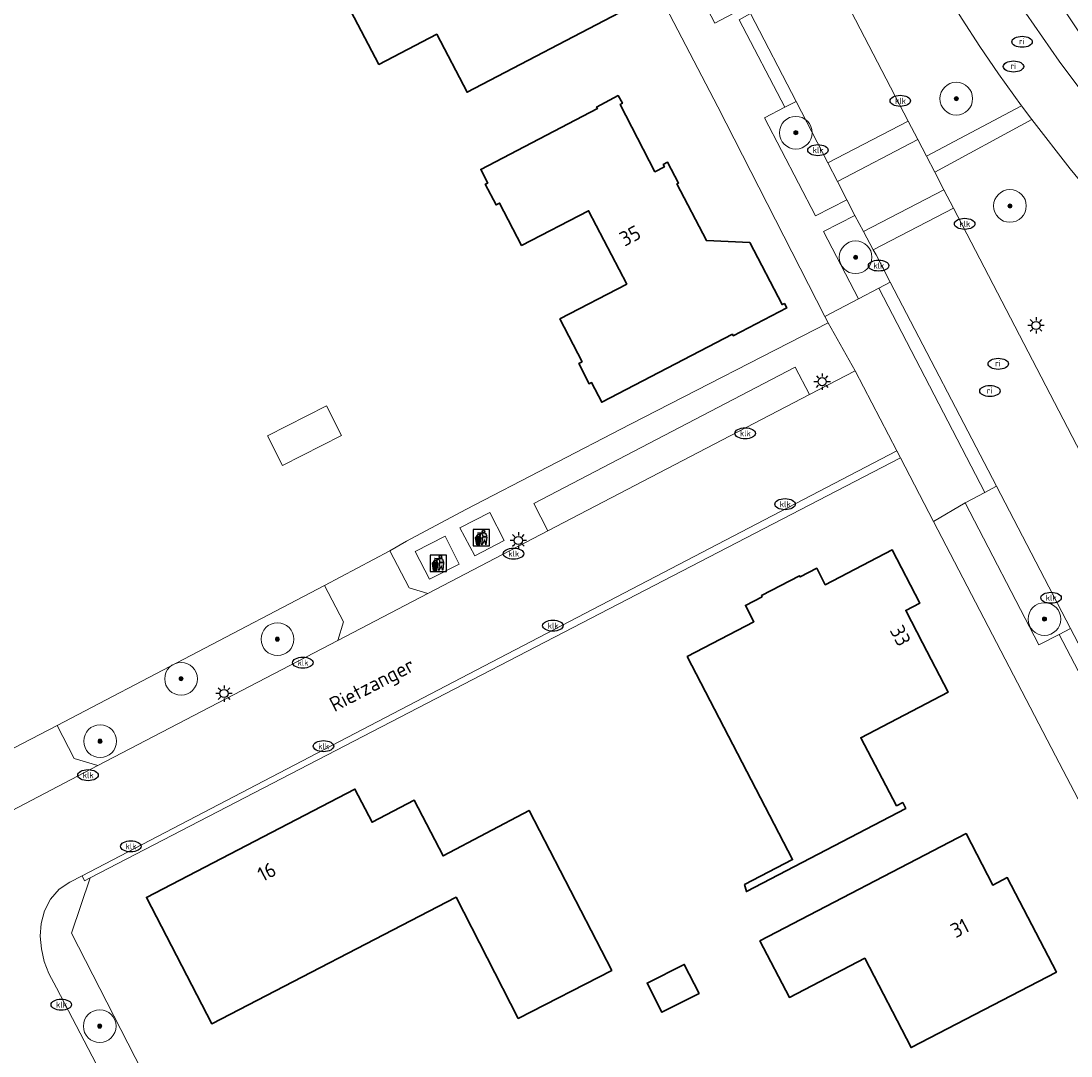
# Model space of a CAD drawing. Header units: metres. Extents: x 103671 to 105190, y 427150 to 429171.
# Tile 143 of 256: x 104458 to 104522, y 427655 to 427718. Entities that reach past the tile are written whole.
import ezdxf
from ezdxf.enums import TextEntityAlignment as Align

# ---------------------------------------------------------------- set-up
doc = ezdxf.new("R2010")
doc.units = ezdxf.units.M
for name, color, linetype, lineweight in [('B-WE-GR-BEPLANTING_CULTUUR_HEESTERS-GV', 253, 'Continuous', 18), ('B-WE-GR-BOOM-S', 253, 'Continuous', 25), ('B-WE-IE-AFVAL APART PLAATS-S', 253, 'Continuous', 25), ('B-WE-IE-MEUBILAIR-S', 253, 'Continuous', 25), ('B-WE-OG-BEBOUWING-GV', 253, 'Continuous', 35), ('B-WE-OG-BEBOUWING-T18', 7, 'Continuous', 18), ('B-WE-OG-BEBOUWING_OVERBOUWING-GV', 253, 'Continuous', 18), ('B-WE-OG-TERREIN_BEGROEID-GV', 253, 'Continuous', 18), ('B-WE-OG-TERREIN_ERF-GV', 253, 'Continuous', 18), ('B-WE-OG-TOPOGRAFIE-T18', 7, 'Continuous', 18), ('B-WE-VH-GESLOTENVERHARDING-GV', 253, 'Continuous', 18), ('B-WE-VH-GESLOTENVERHARDING_ASFALT-GV', 253, 'Continuous', 18), ('B-WE-VH-GESLOTENVERHARDING_BETON-GV', 253, 'Continuous', 18), ('B-WE-VH-ONVERHARD_ZAND-GV', 253, 'Continuous', 18), ('B-WE-VH-OPENVERHARDING-GV', 253, 'Continuous', 18), ('B-WE-VH-OPENVERHARDING_BETONSTRAATSTEEN-GV', 253, 'Continuous', 18), ('B-WE-VH-OPENVERHARDING_TEGEL-GV', 253, 'Continuous', 18)]:
    doc.layers.add(name, color=color, linetype=linetype, lineweight=lineweight)
doc.styles.add('NLCS-ISO', font='NLCS-ISO.ttf')
doc.styles.add('NLCS-ISO-M500-T18', font='NLCS-ISO.ttf', dxfattribs={"height": 0.9})

# ---------------------------------------------------------------- blocks, each defined once
blk = doc.blocks.new('SIE-AFVAL APART PLAATS-SO')
h = blk.add_hatch(color=256)
h.dxf.hatch_style = 1
h.paths.add_polyline_path([(-0.09, 0.07), (-1.76, 0.07, 0.819081), (-1.79, -0.09), (-1.4, -2.19, 0.36153), (-1.37, -2.21), (-0.47, -2.21, 0.36153), (-0.44, -2.19), (-0.05, -0.09, 0.819081)])
h.paths.add_polyline_path([(-0.16, -0.1), (-0.2, -0.33), (-0.49, -0.33), (-0.47, -0.1)], flags=16)
h.paths.add_polyline_path([(-0.55, -0.1), (-0.58, -0.33), (-0.87, -0.33), (-0.87, -0.1)], flags=16)
h.paths.add_polyline_path([(-0.22, -0.42), (-0.27, -0.73), (-0.53, -0.73), (-0.5, -0.42)], flags=16)
h.paths.add_polyline_path([(-0.58, -0.42), (-0.61, -0.73), (-0.87, -0.73), (-0.87, -0.42)], flags=16)
h.paths.add_polyline_path([(-0.95, -0.1), (-0.95, -0.33), (-1.27, -0.33), (-1.29, -0.1)], flags=16)
h.paths.add_polyline_path([(-0.95, -0.42), (-0.95, -0.73), (-1.23, -0.73), (-1.26, -0.42)], flags=16)
h.paths.add_polyline_path([(-0.29, -0.83), (-0.34, -1.09), (-0.56, -1.09), (-0.54, -0.83)], flags=16)
h.paths.add_polyline_path([(-0.62, -0.83), (-0.65, -1.09), (-0.87, -1.09), (-0.87, -0.83)], flags=16)
h.paths.add_polyline_path([(-0.95, -0.83), (-0.95, -1.09), (-1.2, -1.09), (-1.22, -0.83)], flags=16)
h.paths.add_polyline_path([(-1.35, -0.33), (-1.64, -0.33), (-1.69, -0.1), (-1.37, -0.1)], flags=16)
h.paths.add_polyline_path([(-1.34, -0.42), (-1.31, -0.73), (-1.57, -0.73), (-1.63, -0.42)], flags=16)
h.paths.add_polyline_path([(-0.36, -1.18), (-0.41, -1.44), (-0.6, -1.44), (-0.57, -1.18)], flags=16)
h.paths.add_polyline_path([(-0.65, -1.18), (-0.68, -1.44), (-0.87, -1.44), (-0.87, -1.18)], flags=16)
h.paths.add_polyline_path([(-1.3, -0.83), (-1.28, -1.09), (-1.5, -1.09), (-1.55, -0.83)], flags=16)
h.paths.add_polyline_path([(-0.95, -1.18), (-0.95, -1.44), (-1.17, -1.44), (-1.19, -1.18)], flags=16)
h.paths.add_polyline_path([(-0.42, -1.53), (-0.47, -1.79), (-0.63, -1.79), (-0.6, -1.53)], flags=16)
h.paths.add_polyline_path([(-1.27, -1.18), (-1.25, -1.44), (-1.44, -1.44), (-1.49, -1.18)], flags=16)
h.paths.add_polyline_path([(-0.69, -1.53), (-0.71, -1.79), (-0.87, -1.79), (-0.87, -1.53)], flags=16)
h.paths.add_polyline_path([(-0.95, -1.53), (-0.95, -1.79), (-1.13, -1.79), (-1.16, -1.53)], flags=16)
h.paths.add_polyline_path([(-1.24, -1.53), (-1.22, -1.79), (-1.37, -1.79), (-1.42, -1.53)], flags=16)
h.paths.add_polyline_path([(-0.49, -1.89), (-0.53, -2.13), (-0.66, -2.13), (-0.64, -1.89)], flags=16)
h.paths.add_polyline_path([(-0.72, -1.89), (-0.74, -2.13), (-0.87, -2.13), (-0.87, -1.89)], flags=16)
h.paths.add_polyline_path([(-0.95, -1.89), (-0.95, -2.13), (-1.1, -2.13), (-1.12, -1.89)], flags=16)
h.paths.add_polyline_path([(-1.21, -1.89), (-1.18, -2.13), (-1.31, -2.13), (-1.35, -1.89)], flags=16)
h.paths.add_polyline_path([(-0.19, 0.78, -0.01173), (-0.3, 0.78, -0.148797), (-0.42, 1.03, -0.136076), (-0.69, 0.87), (-0.78, 0.85, -0.038293), (-1.14, 0.96), (-1.19, 0.81, -0.243822), (-1.56, 0.45, 0.344326), (-1, 0.22, -0.139345), (-0.6, 0.22, 0.618436), (-0.56, 0.27, -0.441494), (-0.47, 0.44, 0.309048)])
h.paths.add_polyline_path([(-0.49, 0.51, 0.351556), (-0.64, 0.31, 0.121061), (-1.02, 0.29, -0.288745), (-1.45, 0.42, 0.203599), (-1.12, 0.79), (-1.09, 0.87, 0.083075), (-0.28, 0.71, -0.242261)], flags=16)
h.paths.add_polyline_path([(-0.4, 0.79, -0.023345), (-0.63, 0.82, 0.07081), (-0.46, 0.9, 0.059965)], flags=16)
h.paths.add_polyline_path([(1.12, 1.48), (-1.07, 1.48, 0.860559), (-1.08, 1.42), (0.29, 1, -0.146703), (0.53, 0.28, 0.421968), (0.56, 0.25), (1.6, 0.31, 0.450293), (1.63, 0.34, 0.122241)])
h.paths.add_polyline_path([(0.26, 1.93, 1), (1.07, 1.93, 1)])
h.paths.add_polyline_path([(1.65, 0.15, 0.429303), (1.62, 0.18), (0.55, 0.23, 0.38429), (0.51, 0.2), (0.16, -2.16, 0.83726), (0.22, -2.18), (0.99, -0.78, -0.688204), (1.05, -0.78), (1.36, -2.14, 0.84934), (1.42, -2.14)])
for p, q in [((-0.09, 0.07), (-1.76, 0.07)), ((-1.4, -2.19), (-1.79, -0.09)), ((-1.37, -0.1), (-1.69, -0.1)), ((-1.64, -0.33), (-1.69, -0.1)), ((-1.64, -0.33), (-1.35, -0.33)), ((-1.63, -0.42), (-1.34, -0.42)), ((-1.57, -0.73), (-1.63, -0.42)), ((-1.57, -0.73), (-1.31, -0.73)), ((-1.55, -0.83), (-1.3, -0.83)), ((-1.5, -1.09), (-1.55, -0.83)), ((-1.5, -1.09), (-1.28, -1.09)), ((-1.49, -1.18), (-1.27, -1.18)), ((-1.44, -1.44), (-1.49, -1.18)), ((-1.44, -1.44), (-1.25, -1.44)), ((-1.42, -1.53), (-1.24, -1.53)), ((-1.37, -1.79), (-1.42, -1.53)), ((-1.37, -1.79), (-1.22, -1.79)), ((-1.37, -2.21), (-0.47, -2.21)), ((-1.31, -2.13), (-1.35, -1.89)), ((-1.35, -1.89), (-1.21, -1.89)), ((-1.31, -2.13), (-1.18, -2.13)), ((-0.95, -0.1), (-1.29, -0.1)), ((-1.27, -0.33), (-0.95, -0.33)), ((-1.26, -0.42), (-0.95, -0.42)), ((-1.23, -0.73), (-0.95, -0.73)), ((-1.22, -0.83), (-0.95, -0.83)), ((-1.2, -1.09), (-0.95, -1.09)), ((-1.19, -1.18), (-0.95, -1.18)), ((-1.17, -1.44), (-0.95, -1.44)), ((-1.16, -1.53), (-0.95, -1.53)), ((-1.13, -1.79), (-0.95, -1.79)), ((-1.12, -1.89), (-0.95, -1.89)), ((-1.1, -2.13), (-0.95, -2.13)), ((-0.95, -0.1), (-0.95, -0.33)), ((-0.95, -0.42), (-0.95, -0.73)), ((-0.95, -0.83), (-0.95, -1.09)), ((-0.95, -1.18), (-0.95, -1.44)), ((-0.95, -1.53), (-0.95, -1.79)), ((-0.95, -1.89), (-0.95, -2.13)), ((-0.87, -0.1), (-0.87, -0.33)), ((-0.55, -0.1), (-0.87, -0.1)), ((-0.87, -0.33), (-0.58, -0.33)), ((-0.87, -0.42), (-0.87, -0.73)), ((-0.87, -0.42), (-0.58, -0.42)), ((-0.87, -0.73), (-0.61, -0.73)), ((-0.87, -0.83), (-0.62, -0.83)), ((-0.87, -0.83), (-0.87, -1.09)), ((-0.87, -1.09), (-0.65, -1.09)), ((-0.87, -1.18), (-0.65, -1.18)), ((-0.87, -1.18), (-0.87, -1.44)), ((-0.87, -1.44), (-0.68, -1.44)), ((-0.87, -1.53), (-0.69, -1.53)), ((-0.87, -1.53), (-0.87, -1.79)), ((-0.87, -1.79), (-0.71, -1.79)), ((-0.87, -1.89), (-0.87, -2.13)), ((-0.87, -1.89), (-0.72, -1.89)), ((-0.87, -2.13), (-0.74, -2.13)), ((-0.66, -2.13), (-0.53, -2.13)), ((-0.64, -1.89), (-0.49, -1.89)), ((-0.63, -1.79), (-0.47, -1.79)), ((-0.6, -1.44), (-0.41, -1.44)), ((-0.6, -1.53), (-0.42, -1.53)), ((-0.57, -1.18), (-0.36, -1.18)), ((-0.56, -1.09), (-0.34, -1.09)), ((-0.54, -0.83), (-0.29, -0.83)), ((-0.53, -0.73), (-0.27, -0.73)), ((-0.53, -2.13), (-0.49, -1.89)), ((-0.5, -0.42), (-0.22, -0.42)), ((-0.49, -0.33), (-0.2, -0.33)), ((-0.16, -0.1), (-0.47, -0.1)), ((-0.47, -1.79), (-0.42, -1.53)), ((-0.44, -2.19), (-0.05, -0.09)), ((-0.41, -1.44), (-0.36, -1.18)), ((-0.34, -1.09), (-0.29, -0.83)), ((-0.27, -0.73), (-0.22, -0.42)), ((-0.2, -0.33), (-0.16, -0.1))]:
    blk.add_line(p, q)
blk.add_lwpolyline([(-2.5, -2.51), (2.5, -2.51), (2.5, 2.49), (-2.5, 2.49)], close=True)
for points in [[(-0.78, 0.85, -0.038293), (-1.14, 0.96), (-1.19, 0.81, -0.243822), (-1.56, 0.45, 0.344326), (-1, 0.22, -0.139345), (-0.6, 0.22, 0.618436), (-0.56, 0.27, -0.441494), (-0.47, 0.44, 0.309048), (-0.19, 0.78, -0.01173), (-0.3, 0.78, -0.01173)], [(-0.78, 0.85), (-0.69, 0.87, 0.136076), (-0.42, 1.03, 0.156405), (-0.29, 0.77)], [(-0.78, 0.85), (-0.69, 0.87, 0.136076), (-0.42, 1.03, 0.148797), (-0.3, 0.78, 0.148797)], [(-0.63, 0.82, 0.07081), (-0.46, 0.9, 0.059965), (-0.4, 0.79, 0.059965)], [(-0.4, 0.79, -0.023345), (-0.63, 0.82)]]:
    blk.add_lwpolyline(points, format="xyb")
for points in [[(-1.09, 0.87), (-1.12, 0.79, -0.203599), (-1.45, 0.42, 0.288745), (-1.02, 0.29, -0.121061), (-0.64, 0.31, -0.351556), (-0.49, 0.51, 0.242261), (-0.28, 0.71, -0.083075)], [(-1.07, 1.48), (1.12, 1.48, -0.122241), (1.63, 0.34, -0.450293), (1.6, 0.31), (0.56, 0.25, -0.421968), (0.53, 0.28, 0.146703), (0.29, 1), (-1.08, 1.42, -0.860559)], [(0.55, 0.23), (1.62, 0.18, -0.429303), (1.65, 0.15), (1.42, -2.14, -0.84934), (1.36, -2.14), (1.05, -0.78, 0.688204), (0.99, -0.78), (0.22, -2.18, -0.83726), (0.16, -2.16), (0.51, 0.2, -0.38429)]]:
    blk.add_lwpolyline(points, format="xyb", close=True)
for points in [[(-1.35, -0.33), (-1.37, -0.1)], [(-1.31, -0.73), (-1.34, -0.42)], [(-1.28, -1.09), (-1.3, -0.83)], [(-1.27, -0.33), (-1.29, -0.1)], [(-1.25, -1.44), (-1.27, -1.18)], [(-1.23, -0.73), (-1.26, -0.42)], [(-1.22, -1.79), (-1.24, -1.53)], [(-1.2, -1.09), (-1.22, -0.83)], [(-1.18, -2.13), (-1.21, -1.89)], [(-1.17, -1.44), (-1.19, -1.18)], [(-1.18, -2.22), (-1.18, -2.21)], [(-1.13, -1.79), (-1.16, -1.53)], [(-1.1, -2.13), (-1.12, -1.89)], [(-0.74, -2.13), (-0.72, -1.89)], [(-0.71, -1.79), (-0.69, -1.53)], [(-0.68, -1.44), (-0.65, -1.18)], [(-0.66, -2.13), (-0.64, -1.89)], [(-0.65, -1.09), (-0.62, -0.83)], [(-0.63, -1.79), (-0.6, -1.53)], [(-0.61, -0.73), (-0.58, -0.42)], [(-0.6, -1.44), (-0.57, -1.18)], [(-0.58, -0.33), (-0.55, -0.1)], [(-0.56, -1.09), (-0.54, -0.83)], [(-0.53, -0.73), (-0.5, -0.42)], [(-0.49, -0.33), (-0.47, -0.1)]]:
    blk.add_lwpolyline(points)
blk.add_circle((0.66, 1.93), 0.401)
for centre, radius, start, end in [((-1.76, -0.01), 0.0869, 90, 247.281), ((-0.09, -0.01), 0.0869, 292.719, 90), ((-1.37, -2.18), 0.0318, 190.4943, 270), ((-0.47, -2.18), 0.0318, 270, 349.5057)]:
    blk.add_arc(centre, radius, start, end)
blk = doc.blocks.new('SIE-MEUBILAIR_PAAL_LICHTMAST-SO')
for points in [[(-0.62, 0), (-1, 0)], [(-0.71, 0.71), (-0.44, 0.44)], [(0, 1), (0, 0.62)], [(0.44, 0.44), (0.71, 0.71)], [(1, 0), (0.62, 0)], [(-0.71, -0.71), (-0.44, -0.44)], [(0, -0.62), (0, -1)], [(0.44, -0.44), (0.71, -0.71)]]:
    blk.add_lwpolyline(points)
blk.add_circle((0, 0), 0.5)
blk = doc.blocks.new('SIE-MEUBILAIR_PUT_RIOOLPUT-SO')
blk.add_ellipse((0, 0), major_axis=(1.25, 0), ratio=0.54)
at = {"style": 'NLCS-ISO'}
blk.add_text('ri', height=0.75, dxfattribs=at).set_placement((-0.04, 0.07), align=Align.MIDDLE_CENTER)
blk = doc.blocks.new('SIE-MEUBILAIR_PUT_KOLK-SO')
blk.add_ellipse((0, 0), major_axis=(1.25, 0), ratio=0.54)
at = {"style": 'NLCS-ISO'}
blk.add_text('klk', height=0.75, dxfattribs=at).set_placement((0.03, 0), align=Align.MIDDLE_CENTER)
blk = doc.blocks.new('SGR-BOOM_GBKN-SO')
at = {"linetype": 'ByBlock', "lineweight": 18}
h = blk.add_hatch(color=0, dxfattribs=at)
h.dxf.hatch_style = 1
edge = h.paths.add_edge_path()
edge.add_arc((0, 0), 0.25, 0, 360)
at = {"color": 0, "linetype": 'ByBlock', "lineweight": 18}
for radius in [2, 0.25]:
    blk.add_circle((0, 0), radius, dxfattribs=at)
at = {"color": 0, "linetype": 'ByBlock', "lineweight": 18, "style": 'NLCS-ISO'}
blk.add_attdef('SOORT', (2.5, 0), '', height=1.5, dxfattribs=at)

msp = doc.modelspace()

# ---------------------------------------------------------------- linework, layer by layer
at = {"layer": 'B-WE-GR-BEPLANTING_CULTUUR_HEESTERS-GV', "flags": 128}
for points in [[(104508.508, 427707.564), (104507.93, 427708.672), (104507.351, 427709.815), (104505.417, 427713.574), (104504.713, 427713.212), (104503.465, 427712.571), (104506.588, 427706.576)], [(104510.122, 427704.516), (104509.52, 427705.626), (104508.993, 427706.609), (104507.072, 427705.622), (104509.208, 427701.508), (104510.457, 427702.165), (104511.159, 427702.534), (104510.291, 427704.2)], [(104516.931, 427689.692), (104515.728, 427689.054), (104520.242, 427680.368), (104521.479, 427681.018), (104522.175, 427681.384), (104517.649, 427690.073)], [(104462.735, 427673), (104477.413, 427680.652), (104477.751, 427681.774), (104476.595, 427683.993), (104460.253, 427675.445), (104461.299, 427673.444)], [(104462.269, 427666.142), (104461.932, 427665.968), (104461.778, 427666.271), (104461.027, 427665.888), (104460.385, 427665.443), (104459.858, 427664.835), (104459.492, 427664.133), (104459.286, 427663.363), (104459.227, 427662.586), (104459.299, 427661.806), (104459.465, 427661.032), (104459.76, 427660.31), (104460.225, 427659.422), (104468.202, 427644.126), (104469.514, 427643.66), (104470.615, 427644.241), (104461.142, 427662.763)]]:
    msp.add_lwpolyline(points, close=True, dxfattribs=at)
at = {"layer": 'B-WE-OG-BEBOUWING-GV', "flags": 128}
for points in [[(104491.821, 427725.434), (104483.841, 427721.28), (104482.217, 427724.38), (104476.902, 427721.597), (104479.918, 427715.837), (104483.455, 427717.673), (104485.308, 427714.128), (104495.056, 427719.222)], [(104492.339, 427697.666), (104492.125, 427697.555), (104492.762, 427696.321), (104492.906, 427696.395), (104493.527, 427695.2), (104501.512, 427699.352), (104501.563, 427699.255), (104504.83, 427700.96), (104504.687, 427701.227), (104504.55, 427701.16), (104502.577, 427704.944), (104499.93, 427705.072), (104498.123, 427708.534), (104498.222, 427708.586), (104497.553, 427709.86), (104497.289, 427709.718), (104497.363, 427709.58), (104496.783, 427709.279), (104494.648, 427713.374), (104494.798, 427713.457), (104494.533, 427713.929), (104493.212, 427713.23), (104493.263, 427713.133), (104486.134, 427709.419), (104486.566, 427708.587), (104486.418, 427708.51), (104487.076, 427707.249), (104487.289, 427707.36), (104488.635, 427704.771), (104492.723, 427706.897), (104495.055, 427702.413), (104490.974, 427700.29)], [(104498.74, 427679.659), (104505.19, 427667.256), (104502.253, 427665.729), (104502.367, 427665.3), (104512.107, 427670.39), (104511.922, 427670.745), (104511.547, 427670.549), (104509.357, 427674.701), (104514.7, 427677.494), (104513.134, 427680.509), (104512.109, 427682.482), (104512.965, 427682.931), (104511.276, 427686.178), (104507.186, 427684.051), (104506.665, 427685.054), (104505.645, 427684.523), (104505.608, 427684.594), (104503.292, 427683.39), (104503.329, 427683.319), (104502.309, 427682.788), (104502.83, 427681.786)], [(104484.639, 427664.955), (104488.431, 427657.56), (104494.139, 427660.487), (104489.087, 427670.258), (104483.837, 427667.488), (104482.073, 427670.883), (104479.499, 427669.545), (104478.448, 427671.569), (104465.71, 427664.948), (104469.702, 427657.23)], [(104503.194, 427662.304), (104504.997, 427658.835), (104509.603, 427661.228), (104512.434, 427655.779), (104521.307, 427660.39), (104518.31, 427666.158), (104517.423, 427665.697), (104515.786, 427668.847)], [(104499.489, 427659.085), (104498.567, 427660.86), (104496.303, 427659.714), (104497.205, 427657.93)]]:
    msp.add_lwpolyline(points, close=True, dxfattribs=at)
at = {"layer": 'B-WE-OG-BEBOUWING_OVERBOUWING-GV', "flags": 128}
msp.add_lwpolyline([(104476.713, 427694.978), (104473.107, 427693.151), (104474.025, 427691.341), (104477.63, 427693.168)], close=True, dxfattribs=at)
at = {"layer": 'B-WE-OG-TERREIN_BEGROEID-GV', "flags": 128}
for points in [[(104519.182, 427713.307), (104517.762, 427715.248), (104516.627, 427716.924), (104515.544, 427718.599), (104513.637, 427721.679), (104511.91, 427724.504), (104510.328, 427727.136), (104507.783, 427731.437), (104505.208, 427735.876), (104504.35, 427737.337), (104502.747, 427732.284), (104502.086, 427731.931), (104512.254, 427712.37), (104512.836, 427711.251), (104513.369, 427710.225)], [(104519.807, 427712.459), (104513.874, 427709.254), (104514.434, 427708.176), (104515.022, 427707.045), (104522.801, 427692.081), (104523.418, 427692.402), (104526.243, 427693.846), (104527.603, 427691.183), (104533.774, 427694.415), (104535.272, 427695.485), (104534.216, 427696.503), (104532.065, 427698.569), (104529.926, 427700.679), (104528.506, 427702.097), (104527.163, 427703.564), (104525.817, 427705.07), (104524.502, 427706.574), (104522.14, 427709.456)]]:
    msp.add_lwpolyline(points, close=True, dxfattribs=at)
at = {"layer": 'B-WE-OG-TERREIN_ERF-GV', "flags": 128}
for points in [[(104485.23, 427688.64), (104495.288, 427693.855), (104507.366, 427700.051), (104507.169, 427700.436), (104500.623, 427713.245), (104491.851, 427730.076), (104484.502, 427744.187), (104475.033, 427762.391), (104449.293, 427743.23), (104430.624, 427729.354), (104413.537, 427716.694), (104402.697, 427708.688), (104391.523, 427700.387), (104422.027, 427655.509), (104434.704, 427662.109), (104441.555, 427665.676), (104449.294, 427669.711), (104450.408, 427670.313), (104456.005, 427673.254), (104460.253, 427675.445), (104476.595, 427683.993), (104480.575, 427686.122), (104481.598, 427686.72)], [(104483.841, 427721.28), (104491.821, 427725.434), (104495.056, 427719.222), (104485.308, 427714.128), (104483.455, 427717.673), (104479.918, 427715.837), (104476.902, 427721.597), (104482.217, 427724.38)], [(104504.83, 427700.96), (104501.563, 427699.255), (104501.512, 427699.352), (104493.527, 427695.2), (104492.906, 427696.395), (104492.762, 427696.321), (104492.125, 427697.555), (104492.339, 427697.666), (104490.974, 427700.29), (104495.055, 427702.413), (104492.723, 427706.897), (104488.635, 427704.771), (104487.289, 427707.36), (104487.076, 427707.249), (104486.418, 427708.51), (104486.566, 427708.587), (104486.134, 427709.419), (104493.263, 427713.133), (104493.212, 427713.23), (104494.533, 427713.929), (104494.798, 427713.457), (104494.648, 427713.374), (104496.783, 427709.279), (104497.363, 427709.58), (104497.289, 427709.718), (104497.553, 427709.86), (104498.222, 427708.586), (104498.123, 427708.534), (104499.93, 427705.072), (104502.577, 427704.944), (104504.55, 427701.16), (104504.687, 427701.227)], [(104476.713, 427694.978), (104477.63, 427693.168), (104474.025, 427691.341), (104473.107, 427693.151)]]:
    msp.add_lwpolyline(points, close=True, dxfattribs=at)
at = {"layer": 'B-WE-VH-GESLOTENVERHARDING-GV', "flags": 128}
for points in [[(104505.417, 427713.574), (104502.62, 427718.944), (104501.917, 427718.559), (104504.713, 427713.212)], [(104507.93, 427708.672), (104512.836, 427711.251), (104512.254, 427712.37), (104507.351, 427709.815)], [(104509.52, 427705.626), (104510.122, 427704.516), (104515.022, 427707.045), (104514.434, 427708.176)], [(104517.649, 427690.073), (104511.159, 427702.534), (104510.457, 427702.165), (104516.931, 427689.692)], [(104511.559, 427692.225), (104511.778, 427691.794), (104513.8, 427687.915), (104515.728, 427689.054), (104516.931, 427689.692), (104510.457, 427702.165), (104509.208, 427701.508), (104507.169, 427700.436), (104507.366, 427700.051), (104509.01, 427697.12)], [(104495.288, 427693.855), (104485.23, 427688.64), (104481.598, 427686.72), (104480.575, 427686.122), (104481.762, 427683.85), (104482.913, 427683.516), (104490.247, 427687.339), (104489.382, 427689.013), (104505.35, 427697.332), (104506.226, 427695.669), (104509.01, 427697.12), (104507.366, 427700.051)], [(104511.778, 427691.794), (104511.559, 427692.225), (104485.852, 427678.828), (104461.778, 427666.271), (104461.932, 427665.968), (104462.269, 427666.142)], [(104486.697, 427688.464), (104487.564, 427686.755), (104485.768, 427685.814), (104484.867, 427687.533)], [(104482.127, 427686.086), (104483.958, 427687.02), (104484.823, 427685.311), (104483.016, 427684.392)], [(104524.957, 427676.042), (104522.175, 427681.384), (104521.479, 427681.018), (104524.26, 427675.668)]]:
    msp.add_lwpolyline(points, close=True, dxfattribs=at)
msp.add_lwpolyline([(104524.26, 427675.668), (104521.479, 427681.018), (104520.242, 427680.368), (104515.728, 427689.054), (104513.8, 427687.915), (104521.263, 427673.595), (104527.918, 427660.869)], dxfattribs=at)
at = {"layer": 'B-WE-VH-GESLOTENVERHARDING_ASFALT-GV', "flags": 128}
msp.add_lwpolyline([(104502.62, 427718.944), (104505.417, 427713.574), (104507.351, 427709.815), (104512.254, 427712.37), (104502.086, 427731.931)], dxfattribs=at)
at = {"layer": 'B-WE-VH-GESLOTENVERHARDING_BETON-GV', "flags": 128}
for points in [[(104484.867, 427687.533), (104485.768, 427685.814), (104487.564, 427686.755), (104486.697, 427688.464)], [(104484.823, 427685.311), (104483.958, 427687.02), (104482.127, 427686.086), (104483.016, 427684.392)]]:
    msp.add_lwpolyline(points, close=True, dxfattribs=at)
at = {"layer": 'B-WE-VH-ONVERHARD_ZAND-GV', "flags": 128}
msp.add_lwpolyline([(104527.918, 427660.869), (104521.263, 427673.595), (104513.8, 427687.915), (104511.778, 427691.794), (104462.269, 427666.142), (104461.142, 427662.763), (104470.615, 427644.241), (104473.046, 427639.604), (104475.405, 427635.064), (104476.312, 427633.311), (104478.575, 427628.971), (104483.587, 427619.347), (104485.901, 427614.917), (104486.798, 427613.147), (104489.143, 427608.696), (104494.144, 427599.09), (104496.433, 427594.696), (104497.362, 427592.94), (104499.667, 427588.491), (104505.626, 427577.085), (104511.752, 427565.48), (104515.344, 427564.513), (104558.451, 427586.884)], dxfattribs=at)
for points in [[(104502.253, 427665.729), (104505.19, 427667.256), (104498.74, 427679.659), (104502.83, 427681.786), (104502.309, 427682.788), (104503.329, 427683.319), (104503.292, 427683.39), (104505.608, 427684.594), (104505.645, 427684.523), (104506.665, 427685.054), (104507.186, 427684.051), (104511.276, 427686.178), (104512.965, 427682.931), (104512.109, 427682.482), (104513.134, 427680.509), (104514.7, 427677.494), (104509.357, 427674.701), (104511.547, 427670.549), (104511.922, 427670.745), (104512.107, 427670.39), (104502.367, 427665.3)], [(104484.639, 427664.955), (104469.702, 427657.23), (104465.71, 427664.948), (104478.448, 427671.569), (104479.499, 427669.545), (104482.073, 427670.883), (104483.837, 427667.488), (104489.087, 427670.258), (104494.139, 427660.487), (104488.431, 427657.56)], [(104515.786, 427668.847), (104517.423, 427665.697), (104518.31, 427666.158), (104521.307, 427660.39), (104512.434, 427655.779), (104509.603, 427661.228), (104504.997, 427658.835), (104503.194, 427662.304)], [(104496.303, 427659.714), (104498.567, 427660.86), (104499.489, 427659.085), (104497.205, 427657.93)]]:
    msp.add_lwpolyline(points, close=True, dxfattribs=at)
at = {"layer": 'B-WE-VH-OPENVERHARDING-GV', "flags": 128}
for points in [[(104513.874, 427709.254), (104513.369, 427710.225), (104512.836, 427711.251), (104507.93, 427708.672), (104508.508, 427707.564), (104508.993, 427706.609), (104509.52, 427705.626), (104514.434, 427708.176)], [(104480.575, 427686.122), (104476.595, 427683.993), (104477.751, 427681.774), (104477.413, 427680.652), (104482.913, 427683.516), (104481.762, 427683.85)], [(104456.005, 427673.254), (104457.075, 427671.231), (104456.625, 427669.816), (104462.735, 427673), (104461.299, 427673.444), (104460.253, 427675.445)]]:
    msp.add_lwpolyline(points, close=True, dxfattribs=at)
msp.add_lwpolyline([(104522.801, 427692.081), (104515.022, 427707.045), (104510.122, 427704.516), (104510.291, 427704.2), (104511.159, 427702.534), (104517.649, 427690.073), (104522.175, 427681.384), (104524.957, 427676.042)], dxfattribs=at)
at = {"layer": 'B-WE-VH-OPENVERHARDING_BETONSTRAATSTEEN-GV', "flags": 128}
for points in [[(104499.372, 427725.158), (104499.443, 427724.887), (104499.359, 427724.616), (104499.206, 427724.468), (104497.664, 427723.666), (104500.442, 427718.352), (104501.943, 427719.139), (104502.149, 427719.19), (104502.415, 427719.138), (104502.62, 427718.944)], [(104524.259, 427715.439), (104518.211, 427724.54), (104517.865, 427724.322), (104515.798, 427724.841), (104518.032, 427721.209), (104519.431, 427718.956), (104521.487, 427716.029), (104522.857, 427714.172), (104523.649, 427713.16), (104523.924, 427715.191)], [(104513.874, 427709.254), (104519.807, 427712.459), (104519.183, 427713.306), (104519.182, 427713.307), (104513.369, 427710.225)]]:
    msp.add_lwpolyline(points, close=True, dxfattribs=at)
for points in [[(104515.544, 427718.599), (104516.627, 427716.924), (104517.762, 427715.248), (104519.182, 427713.307), (104519.183, 427713.306), (104519.807, 427712.459), (104522.14, 427709.456), (104524.502, 427706.574)], [(104522.857, 427714.172), (104521.487, 427716.029), (104519.431, 427718.956)], [(104468.202, 427644.126), (104460.225, 427659.422), (104459.76, 427660.31), (104459.465, 427661.032), (104459.299, 427661.806), (104459.227, 427662.586), (104459.286, 427663.363), (104459.492, 427664.133), (104459.858, 427664.835), (104460.385, 427665.443), (104461.027, 427665.888), (104461.778, 427666.271), (104485.852, 427678.828), (104511.559, 427692.225), (104509.01, 427697.12), (104506.226, 427695.669), (104490.247, 427687.339), (104482.913, 427683.516), (104477.413, 427680.652), (104462.735, 427673), (104456.625, 427669.816)]]:
    msp.add_lwpolyline(points, dxfattribs=at)
at = {"layer": 'B-WE-VH-OPENVERHARDING_TEGEL-GV', "flags": 128}
for points in [[(104491.851, 427730.076), (104500.623, 427713.245), (104507.169, 427700.436), (104509.208, 427701.508), (104507.072, 427705.622), (104508.993, 427706.609), (104508.508, 427707.564), (104506.588, 427706.576), (104503.465, 427712.571), (104504.713, 427713.212), (104501.917, 427718.559)], [(104501.943, 427719.139), (104500.442, 427718.352), (104497.664, 427723.666)]]:
    msp.add_lwpolyline(points, dxfattribs=at)
msp.add_lwpolyline([(104506.226, 427695.669), (104505.35, 427697.332), (104489.382, 427689.013), (104490.247, 427687.339)], close=True, dxfattribs=at)

# ---------------------------------------------------------------- block references
at = {"layer": 'B-WE-GR-BOOM-S', "xscale": 0.5, "yscale": 0.5, "zscale": 0.5}
for p in [(104515.192, 427713.741), (104505.388, 427711.661), (104518.469, 427707.187), (104509.041, 427704.053), (104520.579, 427681.951), (104473.717, 427680.722), (104467.829, 427678.305), (104462.882, 427674.49), (104462.86, 427657.086)]:
    msp.add_blockref('SGR-BOOM_GBKN-SO', p, dxfattribs=at)
at = {"layer": 'B-WE-IE-AFVAL APART PLAATS-S', "xscale": 0.2, "yscale": 0.2, "zscale": 0.2}
for p in [(104486.173, 427686.929), (104483.539, 427685.363)]:
    msp.add_blockref('SIE-AFVAL APART PLAATS-SO', p, dxfattribs=at)
at = {"layer": 'B-WE-IE-MEUBILAIR-S', "xscale": 0.5, "yscale": 0.5, "zscale": 0.5}
for name, p in [('SIE-MEUBILAIR_PUT_RIOOLPUT-SO', (104519.212, 427717.215)), ('SIE-MEUBILAIR_PUT_RIOOLPUT-SO', (104518.686, 427715.706)), ('SIE-MEUBILAIR_PUT_KOLK-SO', (104511.768, 427713.607)), ('SIE-MEUBILAIR_PUT_KOLK-SO', (104506.738, 427710.595)), ('SIE-MEUBILAIR_PUT_KOLK-SO', (104515.703, 427706.093)), ('SIE-MEUBILAIR_PUT_KOLK-SO', (104510.447, 427703.544)), ('SIE-MEUBILAIR_PAAL_LICHTMAST-SO', (104520.067, 427699.887)), ('SIE-MEUBILAIR_PUT_RIOOLPUT-SO', (104517.757, 427697.544)), ('SIE-MEUBILAIR_PAAL_LICHTMAST-SO', (104506.998, 427696.45)), ('SIE-MEUBILAIR_PUT_RIOOLPUT-SO', (104517.248, 427695.879)), ('SIE-MEUBILAIR_PUT_KOLK-SO', (104502.292, 427693.297)), ('SIE-MEUBILAIR_PUT_KOLK-SO', (104504.73, 427688.969)), ('SIE-MEUBILAIR_PAAL_LICHTMAST-SO', (104488.44, 427686.753)), ('SIE-MEUBILAIR_PUT_KOLK-SO', (104488.142, 427685.943)), ('SIE-MEUBILAIR_PUT_KOLK-SO', (104520.981, 427683.252)), ('SIE-MEUBILAIR_PUT_KOLK-SO', (104490.546, 427681.544)), ('SIE-MEUBILAIR_PUT_KOLK-SO', (104475.266, 427679.284)), ('SIE-MEUBILAIR_PAAL_LICHTMAST-SO', (104470.457, 427677.403)), ('SIE-MEUBILAIR_PUT_KOLK-SO', (104476.528, 427674.189)), ('SIE-MEUBILAIR_PUT_KOLK-SO', (104462.144, 427672.416)), ('SIE-MEUBILAIR_PUT_KOLK-SO', (104464.758, 427668.07)), ('SIE-MEUBILAIR_PUT_KOLK-SO', (104460.509, 427658.396))]:
    msp.add_blockref(name, p, dxfattribs=at)

# ---------------------------------------------------------------- texts
at = {"layer": 'B-WE-OG-BEBOUWING-T18', "style": 'NLCS-ISO-M500-T18'}
for s, rotation, p in [('35', 27.6, (104495.262, 427705.371)), ('33', 297.4, (104511.781, 427680.944)), ('16', 27.5, (104473.063, 427666.516)), ('31', 27.5, (104515.403, 427663.077))]:
    msp.add_text(s, height=0.9, rotation=rotation, dxfattribs=at).set_placement(p, align=Align.MIDDLE)
at = {"layer": 'B-WE-OG-TOPOGRAFIE-T18', "style": 'NLCS-ISO-M500-T18'}
msp.add_text('Rietzanger', height=0.9, rotation=27.4, dxfattribs=at).set_placement((104479.553, 427677.834), align=Align.MIDDLE)

doc.saveas('drawing.dxf')
